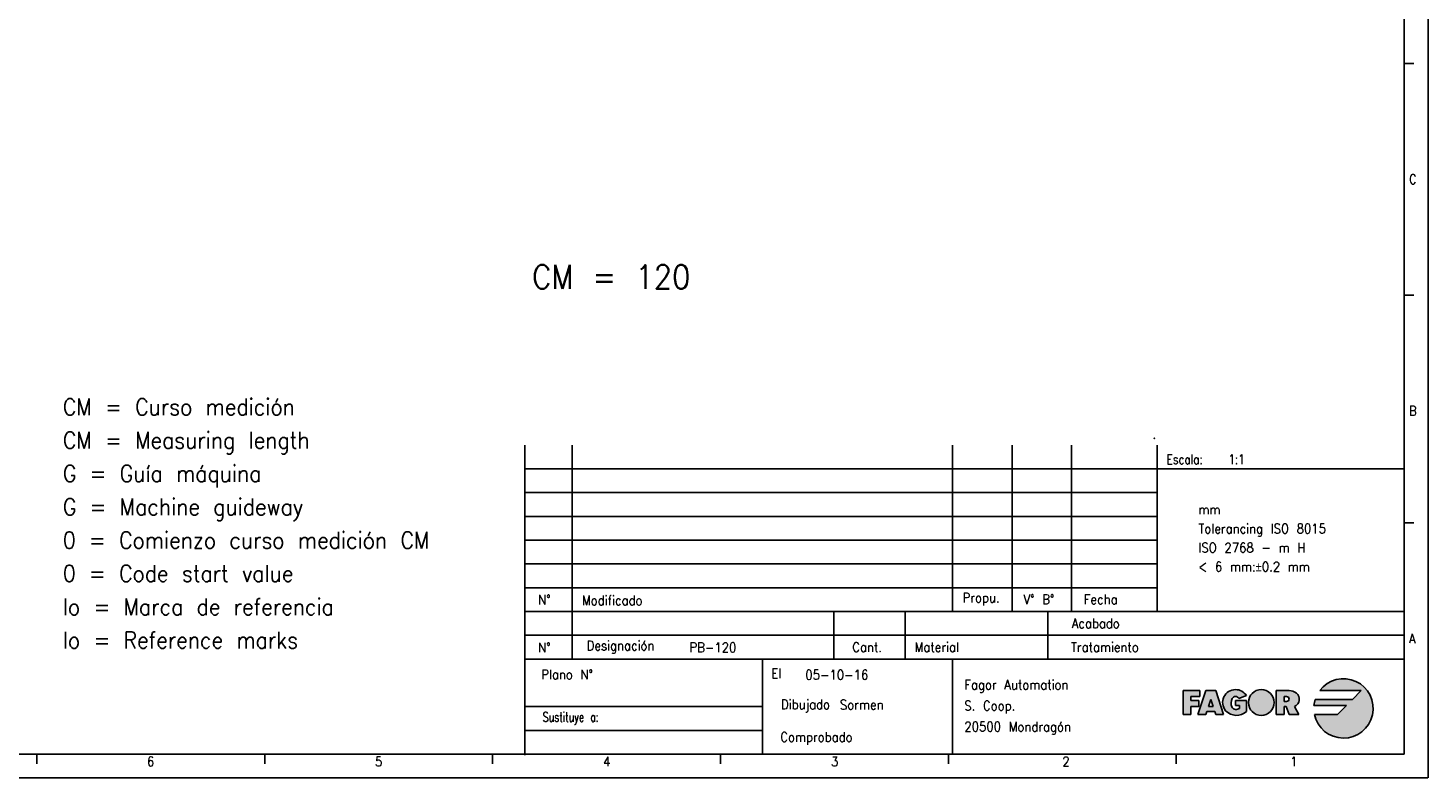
# Model space of a CAD drawing. Header units: millimetres. Extents: x -235 to 1299, y -109 to 485.
# Tile 15 of 33: x 310 to 605, y -109 to 48. Entities that reach past the tile are written whole.
import ezdxf

# ---------------------------------------------------------------- set-up
doc = ezdxf.new("R2010")
doc.units = ezdxf.units.MM
doc.layers.add('1', color=7, linetype='Continuous')
doc.styles.add('CONVERTER_11', font='txt.shx', dxfattribs={"width": 0.9})
doc.styles.add('CONVERTER_12', font='txt.shx', dxfattribs={"width": 0.81})
doc.styles.add('CONVERTER_13', font='txt.shx', dxfattribs={"width": 0.72})

# ---------------------------------------------------------------- blocks, each defined once
blk = doc.blocks.new('tolerancias__109', base_point=(547.2149843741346, -37.82507050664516))
at = {"layer": '1', "color": 7}
blk.add_point((547.2149843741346, -37.82507050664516), dxfattribs=at)
blk = doc.blocks.new('tolerancias__110', base_point=(547.8144653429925, -74.22039922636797))
at = {"layer": '1', "color": 7}
blk.add_point((547.8144653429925, -74.22039922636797), dxfattribs=at)
blk = doc.blocks.new('Marco_a1', base_point=(184.8144653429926, 187.7796007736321))
at = {"layer": '1', "linetype": 'Continuous'}
h = blk.add_hatch(color=2, dxfattribs=at)
edge = h.paths.add_edge_path()
edge.add_line((588.9111250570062, -92.72099406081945), (581.0740050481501, -92.72099406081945))
edge.add_arc((587.0361250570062, -94.59599406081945), 6.250000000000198, 162.5423968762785, 174.2608295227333)
edge.add_line((580.8174535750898, -93.97099406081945), (587.6611250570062, -93.97099406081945))
edge.add_line((587.6611250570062, -93.97099406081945), (585.7861250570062, -95.84599406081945))
edge.add_line((585.7861250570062, -95.84599406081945), (580.9124007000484, -95.84599406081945))
edge.add_arc((587.0361250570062, -94.59599406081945), 6.249999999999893, 191.5369590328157, 503.130102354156)
edge.add_line((582.0361250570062, -90.84599406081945), (590.7861250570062, -90.84599406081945))
edge.add_line((590.7861250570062, -90.84599406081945), (588.9111250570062, -92.72099406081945))
blk.add_hatch(color=2, dxfattribs=at).paths.add_polyline_path([(556.8277917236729, -90.84599406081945), (556.8277917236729, -92.09599406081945), (554.9527917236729, -92.09599406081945), (554.9527917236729, -92.92932739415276), (556.6194583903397, -92.92932739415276), (556.6194583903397, -93.76266072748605), (556.6194583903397, -94.17932739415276), (554.9527917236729, -94.17932739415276), (554.9527917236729, -95.84599406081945), (553.2861250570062, -95.84599406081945), (553.2861250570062, -90.84599406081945)])
h = blk.add_hatch(color=2, dxfattribs=at)
h.paths.add_polyline_path([(561.8277917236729, -95.84599406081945), (560.1611250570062, -95.84599406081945), (559.9527917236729, -95.22099406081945), (558.2861250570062, -95.22099406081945), (558.0777917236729, -95.84599406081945), (556.4111250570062, -95.84599406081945), (558.0777917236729, -90.84599406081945), (560.1611250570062, -90.84599406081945)])
h.paths.add_polyline_path([(558.6333472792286, -94.17932739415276), (559.6055695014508, -94.17932739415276), (559.1194583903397, -92.72099406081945)], flags=16)
h = blk.add_hatch(color=2, dxfattribs=at)
edge = h.paths.add_edge_path()
edge.add_arc((564.506467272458, -92.95005454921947), 3.104272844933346, 223.1289646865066, 312.98327026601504, ccw=False)
edge.add_arc((564.3277917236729, -93.34599406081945), 2.7083333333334, 90, 219.5977388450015, ccw=False)
edge.add_arc((564.3277917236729, -93.34599406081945), 2.708333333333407, 32.57897039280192, 90, ccw=False)
edge.add_line((566.6099690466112, -91.88766072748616), (565.0529344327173, -92.51266072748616))
edge.add_arc((564.3288787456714, -92.92933074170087), 0.835386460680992, 29.9189981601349, 150.0810018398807)
edge.add_arc((565.5812465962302, -93.45016072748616), 2.187499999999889, 154.6230664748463, 202.619864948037)
edge.add_arc((564.3312465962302, -93.97099406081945), 0.8333333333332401, 202.6198649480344, 270)
edge.add_arc((564.3312465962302, -93.03349406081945), 1.770833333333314, 270, 298.0724869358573)
edge.add_line((565.1645799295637, -94.59599406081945), (565.1645799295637, -93.97099406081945))
edge.add_line((565.1645799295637, -93.97099406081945), (564.3312465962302, -93.97099406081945))
edge.add_line((564.3312465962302, -93.97099406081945), (564.3312465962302, -92.92932739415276))
edge.add_line((564.3312465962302, -92.92932739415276), (566.622913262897, -92.92932739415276))
edge.add_line((566.622913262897, -92.92932739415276), (566.622913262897, -95.22099406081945))
h = blk.add_hatch(color=2, dxfattribs=at)
edge = h.paths.add_edge_path()
edge.add_arc((569.7442851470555, -93.34599406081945), 2.708333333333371, 0, 360)
h = blk.add_hatch(color=2, dxfattribs=at)
edge = h.paths.add_edge_path()
edge.add_line((574.5538364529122, -90.84599406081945), (572.8871697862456, -90.84599406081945))
edge.add_line((572.8871697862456, -90.84599406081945), (572.8871697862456, -95.84599406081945))
edge.add_line((572.8871697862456, -95.84599406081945), (574.5538364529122, -95.84599406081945))
edge.add_line((574.5538364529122, -95.84599406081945), (574.5538364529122, -94.17932739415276))
edge.add_line((574.5538364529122, -94.17932739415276), (574.970503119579, -94.17932739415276))
edge.add_line((574.970503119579, -94.17932739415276), (575.595503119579, -95.84599406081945))
edge.add_line((575.595503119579, -95.84599406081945), (577.6772287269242, -95.84599406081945))
edge.add_line((577.6772287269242, -95.84599406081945), (576.7506542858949, -94.17932739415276))
edge.add_arc((576.1012248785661, -92.66967744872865), 1.643411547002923, 293.2766705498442, 410.7613098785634)
edge.add_arc((575.595503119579, -93.28889939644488), 2.442905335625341, 50.76130987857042, 90)
edge.add_line((575.595503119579, -90.84599406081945), (574.5538364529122, -90.84599406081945))
edge = h.paths.add_edge_path(flags=16)
edge.add_line((575.0746697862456, -93.13766072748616), (574.5538364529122, -93.13766072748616))
edge.add_line((574.5538364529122, -93.13766072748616), (574.5538364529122, -92.09599406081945))
edge.add_line((574.5538364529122, -92.09599406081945), (575.0746697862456, -92.09599406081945))
edge.add_arc((575.0746697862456, -92.61682739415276), 0.5208333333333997, -90, 90, ccw=False)
at = {"layer": '1', "color": 2, "linetype": 'Continuous'}
for p, q in [((604.8144653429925, -109.220399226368), (604.8144653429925, 484.7796007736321)), ((601.8144653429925, 40.97960077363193), (599.8144653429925, 40.97960077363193)), ((601.8144653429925, -7.68706589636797), (599.8144653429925, -7.68706589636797)), ((414.8144653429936, -44.22039922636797), (599.8144653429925, -44.22039922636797)), ((414.8144653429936, -49.22039922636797), (547.8144653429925, -49.22039922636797)), ((414.8144653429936, -54.22039922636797), (547.8144653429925, -54.22039922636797)), ((601.8144653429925, -55.55373255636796), (599.8144653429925, -55.55373255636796)), ((414.8144653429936, -59.22039922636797), (547.8144653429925, -59.22039922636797)), ((414.8144653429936, -64.22039922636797), (547.8144653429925, -64.22039922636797)), ((414.8144653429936, -69.22039922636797), (547.8144653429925, -69.22039922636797)), ((599.8144653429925, -79.22039922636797), (414.8144653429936, -79.22039922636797)), ((553.2861250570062, -95.84599406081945), (553.2861250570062, -90.84599406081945)), ((553.2861250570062, -90.84599406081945), (556.8277917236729, -90.84599406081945)), ((556.4111250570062, -95.84599406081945), (558.0777917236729, -90.84599406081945)), ((556.8277917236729, -90.84599406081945), (556.8277917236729, -92.09599406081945)), ((558.0777917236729, -90.84599406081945), (560.1611250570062, -90.84599406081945)), ((560.1611250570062, -90.84599406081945), (561.8277917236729, -95.84599406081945)), ((572.8871697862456, -95.84599406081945), (572.8871697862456, -90.84599406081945)), ((572.8871697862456, -90.84599406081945), (574.5538364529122, -90.84599406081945)), ((574.5538364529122, -90.84599406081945), (575.595503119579, -90.84599406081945)), ((582.0361250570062, -90.84599406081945), (590.7861250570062, -90.84599406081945)), ((590.7861250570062, -90.84599406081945), (588.9111250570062, -92.72099406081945)), ((556.8277917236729, -92.09599406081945), (554.9527917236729, -92.09599406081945)), ((554.9527917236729, -92.09599406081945), (554.9527917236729, -92.92932739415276)), ((554.9527917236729, -92.92932739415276), (556.6194583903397, -92.92932739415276)), ((556.6194583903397, -94.17932739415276), (554.9527917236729, -94.17932739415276)), ((554.9527917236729, -94.17932739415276), (554.9527917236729, -95.84599406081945)), ((556.6194583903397, -92.92932739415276), (556.6194583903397, -93.76266072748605)), ((556.6194583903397, -93.76266072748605), (556.6194583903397, -94.17932739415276)), ((559.1194583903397, -92.72099406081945), (558.6333472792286, -94.17932739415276)), ((558.6333472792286, -94.17932739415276), (559.6055695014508, -94.17932739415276)), ((559.6055695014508, -94.17932739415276), (559.1194583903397, -92.72099406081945)), ((564.3312465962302, -92.92932739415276), (564.3312465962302, -93.97099406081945)), ((564.3312465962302, -92.92932739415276), (566.622913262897, -92.92932739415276)), ((564.3312465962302, -93.97099406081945), (565.1645799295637, -93.97099406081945)), ((565.0529344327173, -92.51266072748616), (566.6099690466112, -91.88766072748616)), ((565.1645799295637, -93.97099406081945), (565.1645799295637, -94.59599406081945)), ((566.622913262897, -95.22099406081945), (566.622913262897, -92.92932739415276)), ((574.5538364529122, -93.13766072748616), (574.5538364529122, -92.09599406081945)), ((574.5538364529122, -92.09599406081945), (575.0746697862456, -92.09599406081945)), ((575.0746697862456, -93.13766072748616), (574.5538364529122, -93.13766072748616)), ((574.5538364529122, -94.17932739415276), (574.970503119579, -94.17932739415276)), ((574.5538364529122, -95.84599406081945), (574.5538364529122, -94.17932739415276)), ((574.970503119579, -94.17932739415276), (575.595503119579, -95.84599406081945)), ((576.7506542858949, -94.17932739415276), (577.6772287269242, -95.84599406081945)), ((580.8174535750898, -93.97099406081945), (587.6611250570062, -93.97099406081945)), ((588.9111250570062, -92.72099406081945), (581.0740050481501, -92.72099406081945)), ((587.6611250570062, -93.97099406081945), (585.7861250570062, -95.84599406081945)), ((554.9527917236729, -95.84599406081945), (553.2861250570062, -95.84599406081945)), ((558.0777917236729, -95.84599406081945), (556.4111250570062, -95.84599406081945)), ((558.2861250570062, -95.22099406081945), (558.0777917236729, -95.84599406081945)), ((559.9527917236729, -95.22099406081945), (558.2861250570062, -95.22099406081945)), ((560.1611250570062, -95.84599406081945), (559.9527917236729, -95.22099406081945)), ((561.8277917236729, -95.84599406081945), (560.1611250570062, -95.84599406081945)), ((572.8871697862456, -95.84599406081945), (574.5538364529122, -95.84599406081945)), ((575.595503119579, -95.84599406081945), (577.6772287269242, -95.84599406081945)), ((585.7861250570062, -95.84599406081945), (580.9124007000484, -95.84599406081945)), ((414.8144653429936, -99.22039922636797), (464.8144653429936, -99.22039922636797)), ((312.1674065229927, -104.2667880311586), (312.1674065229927, -106.2667880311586)), ((360.1085829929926, -104.2667880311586), (360.1085829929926, -106.2667880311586)), ((408.0497594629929, -104.2667880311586), (408.0497594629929, -106.2667880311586)), ((455.9909359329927, -104.2667880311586), (455.9909359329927, -106.2667880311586)), ((503.9321124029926, -104.2667880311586), (503.9321124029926, -106.2667880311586)), ((551.8732888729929, -104.220399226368), (551.8732888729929, -106.220399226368)), ((-235.1855346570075, -109.220399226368), (604.8144653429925, -109.220399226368))]:
    blk.add_line(p, q, dxfattribs=at)
at = {"layer": '1', "color": 7, "linetype": 'Continuous'}
for p, q in [((599.8144653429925, -104.220399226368), (599.8144653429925, 479.7796007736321)), ((414.8144653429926, -104.220399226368), (414.8144653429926, -39.22039922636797)), ((424.8144653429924, -84.22039922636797), (424.8144653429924, -39.22039922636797)), ((504.8144653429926, -74.22039922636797), (504.8144653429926, -39.22039922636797)), ((517.3144653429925, -74.22039922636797), (517.3144653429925, -39.22039922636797)), ((529.8144653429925, -74.22039922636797), (529.8144653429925, -39.22039922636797)), ((547.8144653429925, -74.22039922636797), (547.8144653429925, -39.22039922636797)), ((414.8144653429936, -74.22039922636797), (599.8144653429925, -74.22039922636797)), ((479.8144653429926, -74.22039922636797), (479.8144653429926, -84.22039922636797)), ((494.8144653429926, -74.22039922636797), (494.8144653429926, -84.22039922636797)), ((524.8144653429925, -74.22039922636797), (524.8144653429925, -84.22039922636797)), ((414.8144653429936, -84.22039922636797), (599.8144653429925, -84.22039922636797)), ((464.8144653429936, -84.22039922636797), (464.8144653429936, -94.22039922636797)), ((504.8144653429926, -84.22039922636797), (504.8144653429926, -104.220399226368)), ((414.8144653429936, -94.22039922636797), (464.8144653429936, -94.22039922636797)), ((464.8144653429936, -94.22039922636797), (464.8144653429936, -99.22039922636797)), ((464.8144653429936, -99.22039922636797), (464.8144653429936, -104.220399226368)), ((-215.1855346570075, -104.2203992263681), (599.8144653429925, -104.220399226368))]:
    blk.add_line(p, q, dxfattribs=at)
at = {"layer": '1', "color": 6, "linetype": 'Continuous'}
blk.add_line((414.8144653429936, -44.45543519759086), (414.8144653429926, -104.4554351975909), dxfattribs=at)
at = {"layer": '1', "color": 2, "linetype": 'Continuous'}
blk.add_circle((569.7442851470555, -93.34599406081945), 2.708333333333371, dxfattribs=at)
for centre, radius, start, end in [((587.0361250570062, -94.59599406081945), 6.249999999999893, 191.5369590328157, 143.130102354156), ((564.3277917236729, -93.34599406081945), 2.7083333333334, 90, 219.5977388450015), ((564.3277917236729, -93.34599406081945), 2.708333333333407, 32.57897039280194, 90), ((575.595503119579, -93.28889939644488), 2.442905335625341, 50.76130987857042, 90), ((565.5812465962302, -93.45016072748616), 2.187499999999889, 154.6230664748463, 202.619864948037), ((564.3288787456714, -92.92933074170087), 0.835386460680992, 29.9189981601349, 150.0810018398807), ((575.0746697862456, -92.61682739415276), 0.5208333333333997, 270, 90), ((576.1012248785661, -92.66967744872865), 1.643411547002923, 293.2766705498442, 50.76130987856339), ((587.0361250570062, -94.59599406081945), 6.250000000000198, 162.5423968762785, 174.2608295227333), ((564.506467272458, -92.95005454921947), 3.104272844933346, 223.1289646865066, 312.983270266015), ((564.3312465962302, -93.97099406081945), 0.8333333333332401, 202.6198649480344, 270), ((564.3312465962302, -93.03349406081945), 1.770833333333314, 270, 298.0724869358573)]:
    blk.add_arc(centre, radius, start, end, dxfattribs=at)
at = {"layer": '1', "color": 2}
for s, style, width, p in [('Escala:   1:1', 'CONVERTER_12', 0.81, (549.8144653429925, -43.22039922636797)), ('El', 'CONVERTER_11', 0.9, (466.6709961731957, -88.22039922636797))]:
    blk.add_text(s, height=2, dxfattribs=dict(at, style=style, width=width)).set_placement(p)
at = {"layer": '1', "color": 2, "char_height": 2}
for s, insert, attachment_point, line_spacing_factor, style in [('C', (600.8144653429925, 16.64626743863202), 4, 1.20048019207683, 'CONVERTER_11'), ('B', (600.8144653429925, -32.02039922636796), 4, 1.20048019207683, 'CONVERTER_11'), ('N°', (418.9359217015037, -71.72039922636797), 5, 1.32052821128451, 'CONVERTER_11'), ('Modificado', (426.8411380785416, -71.88881551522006), 4, 1.32052821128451, 'CONVERTER_11'), ('Propu.', (506.9021583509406, -71.65264731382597), 4, 1.32052821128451, 'CONVERTER_11'), ('V° B°', (519.7389604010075, -71.65264731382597), 4, 1.20048019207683, 'CONVERTER_11'), ('Fecha', (532.4083241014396, -71.65264731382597), 4, 1.32052821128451, 'CONVERTER_11'), ('Acabado', (539.9804469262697, -76.72039922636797), 6, 1.32052821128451, 'CONVERTER_11'), ('A', (600.8144653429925, -79.88706589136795), 4, 1.20048019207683, 'CONVERTER_11'), ('N°', (418.9359217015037, -81.79714185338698), 5, 1.32052821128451, 'CONVERTER_11'), ('Designación', (427.8144653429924, -81.72039922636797), 4, 1.32052821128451, 'CONVERTER_11'), ('Cant.', (486.8144653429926, -81.72039922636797), 5, 1.32052821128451, 'CONVERTER_11'), ('Material', (496.8144653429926, -81.72039922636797), 4, 1.32052821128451, 'CONVERTER_11'), ('Tratamiento', (543.9804469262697, -81.72039922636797), 6, 1.32052821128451, 'CONVERTER_11'), ('Plano N°', (429.1464032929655, -87.47591680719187), 6, 1.32052821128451, 'CONVERTER_11'), ('Fagor Automation\\PS. Coop.\\P20500 Mondragón', (507.2878943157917, -94.35581747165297), 4, 1.32052821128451, 'CONVERTER_11'), ('Dibujado', (479.0343105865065, -94.08862644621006), 6, 1.32052821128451, 'CONVERTER_11'), ('Sustituye a:', (430.3748860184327, -96.72039922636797), 6, 1.32052821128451, 'CONVERTER_13'), ('Comprobado', (483.7576746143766, -100.9375042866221), 6, 1.32052821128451, 'CONVERTER_11'), ('6', (335.3248856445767, -105.7667880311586), 4, 1.20048019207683, 'CONVERTER_11'), ('5', (383.2986028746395, -105.7667880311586), 4, 1.20048019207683, 'CONVERTER_11'), ('4', (431.3096997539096, -105.7667880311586), 4, 1.20048019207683, 'CONVERTER_11'), ('3', (479.2377337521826, -105.7667880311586), 4, 1.20048019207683, 'CONVERTER_11'), ('2', (527.9027006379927, -105.7667880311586), 4, 1.20048019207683, 'CONVERTER_11'), ('1', (575.8438771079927, -105.7667880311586), 4, 1.20048019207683, 'CONVERTER_11')]:
    blk.add_mtext(s, dxfattribs=dict(at, insert=insert, attachment_point=attachment_point, line_spacing_factor=line_spacing_factor, style=style))
blk = doc.blocks.new('Top', base_point=(184.8144653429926, 187.7796007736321))
blk.add_blockref('Marco_a1', (184.8144653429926, 187.7796007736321))
blk = doc.blocks.new('_dummy_frame__111', base_point=(-235.1855346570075, -174.5728945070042))
blk.add_blockref('Top', (184.8144653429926, 187.7796007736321))
blk = doc.blocks.new('_dummy_frame__112', base_point=(-346.4995658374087, -309.5127608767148))
at = {"layer": '1'}
for name, p in [('_dummy_frame__111', (-235.1855346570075, -174.5728945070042)), ('tolerancias__109', (547.2149843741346, -37.82507050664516)), ('tolerancias__110', (547.8144653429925, -74.22039922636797))]:
    blk.add_blockref(name, p, dxfattribs=at)
at = {"layer": '1', "color": 2, "style": 'CONVERTER_11', "width": 0.9}
for s, height, p in [('CM = 120', 5, (416.3629828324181, -6.36472707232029)), ('PB-120', 2, (449.456998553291, -82.7704903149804)), ('05-10-16', 2, (473.818146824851, -88.5197412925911)), ('Sormen', 2, (481.0997795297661, -94.81625236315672))]:
    blk.add_text(s, height=height, dxfattribs=at).set_placement(p)
at = {"layer": '1', "color": 2, "insert": (556.53543961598, -65.7993288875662), "char_height": 2, "attachment_point": 7, "line_spacing_factor": 1.20048019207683, "style": 'CONVERTER_11'}
blk.add_mtext('mm\\PTolerancing ISO 8015\\PISO 2768 - m H\\P< 6 mm:{\\Fgdt;`}0.2 mm', dxfattribs=at)

msp = doc.modelspace()

# ---------------------------------------------------------------- block references
at = {"layer": '1'}
msp.add_blockref('_dummy_frame__112', (-346.4995658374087, -309.5127608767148), dxfattribs=at)

# ---------------------------------------------------------------- texts
at = {"layer": '1', "color": 2, "insert": (317.652136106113, -81.985218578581), "char_height": 3.5, "attachment_point": 7, "line_spacing_factor": 1.20048019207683, "style": 'CONVERTER_11'}
msp.add_mtext('CM = Curso medición\\PCM = Measuring length\\PG = Guía máquina\\PG = Machine guideway     \\P0 = Comienzo curso medición CM\\P0 = Code start value\\PIo = Marca de referencia\\PIo = Reference marks', dxfattribs=at)

doc.saveas('drawing.dxf')
